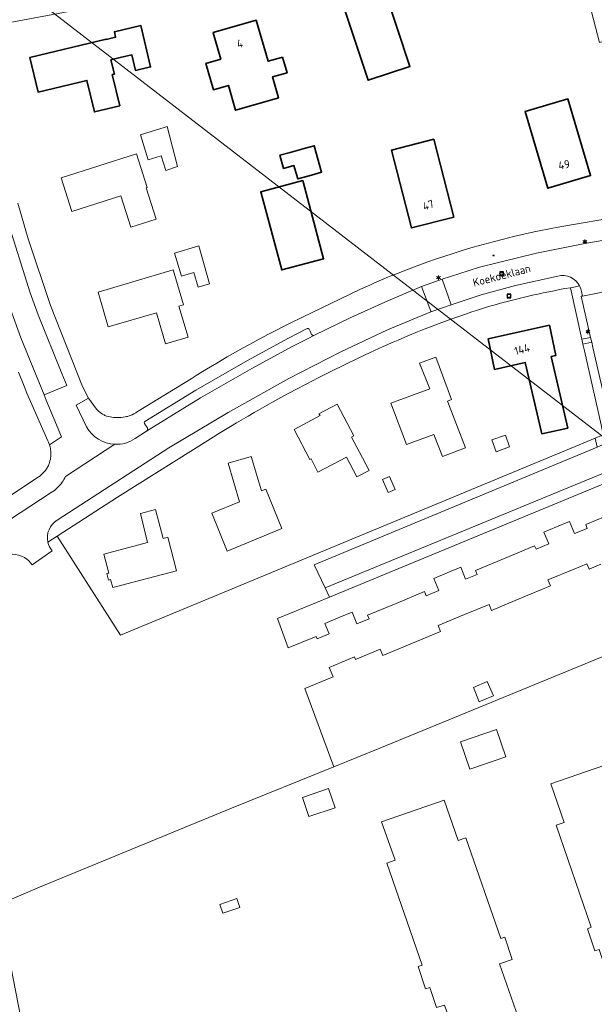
# Model space of a CAD drawing. Header units: metres. Extents: x 140853 to 145288, y 474558 to 480269.
# Tile 5 of 256: x 141748 to 141876, y 475698 to 475918. Entities that reach past the tile are written whole.
import ezdxf
from ezdxf.enums import TextEntityAlignment as Align

# ---------------------------------------------------------------- set-up
doc = ezdxf.new("R2010")
doc.units = ezdxf.units.M
doc.header["$MEASUREMENT"] = 0
for name, color, linetype, lineweight in [('B-WE-GR-BEPLANTING_CULTUUR_HEESTERS-G', 90, 'Continuous', 18), ('B-WE-KL-ET_LS_OV_LICHTMAST-S', 190, 'Continuous', 18), ('B-WE-KL-WATER_BRANDLEIDING_PUT-S', 150, 'Continuous', 18), ('B-WE-OG-BEBOUWING-G', 7, 'Continuous', 35), ('B-WE-OG-BEBOUWING_HUISNUMMER-T18', 10, 'Continuous', 18), ('B-WE-OG-BEBOUWING_STRAATNAAM-T18', 10, 'Continuous', 18), ('B-WE-OG-HULPLIJN-G', 50, 'Continuous', 18), ('B-WE-OG-TERREIN_ERF-G', 7, 'Continuous', 18), ('B-WE-RI-GWA_RIOOLPUT-S', 30, 'Continuous', 18), ('B-WE-VH-VERHARDING_GESLOTEN-G', 7, 'Continuous', 18), ('B-WE-VH-VERHARDING_OPEN-G', 252, 'Continuous', 18), ('B-WE-VH-VERHARDING_TEGEL-G', 252, 'Continuous', 18)]:
    doc.layers.add(name, color=color, linetype=linetype, lineweight=lineweight)
doc.styles.add('NLCS-ISO', font='txt')

# ---------------------------------------------------------------- blocks, each defined once
blk = doc.blocks.new('B-SIE-WEG_LICHTMAST-SO')
at = {"ltscale": 0.1}
for p, q in [((-1.1, 0.6), (-2.2, 1.3)), ((0, 1.3), (0, 2.5)), ((1.1, 0.6), (2.2, 1.3)), ((-1.1, -0.6), (-2.2, -1.3)), ((0, -1.3), (0, -2.5)), ((1.1, -0.6), (2.2, -1.3))]:
    blk.add_line(p, q, dxfattribs=at)
at = {"flags": 128}
for points in [[(-1.2, 0.5), (1.2, 0.5)], [(-1.2, -0.5), (1.2, -0.5)]]:
    blk.add_lwpolyline(points, dxfattribs=at)
at = {"ltscale": 0.1}
blk.add_circle((0, 0), 1.27, dxfattribs=at)
at = {"style": 'NLCS-ISO'}
blk.add_attdef('TYPE', text='', height=1.8, dxfattribs=at).set_placement((0, 2.5), align=Align.BOTTOM_CENTER)
blk = doc.blocks.new('SRI-PUT_INSPECTIE-SO')
at = {"lineweight": -3, "flags": 128}
blk.add_lwpolyline([(-2, -2), (2, -2), (2, 2), (-2, 2)], close=True, dxfattribs=at)
at = {"lineweight": -3, "ltscale": 1.5}
blk.add_circle((0, 0), 2, dxfattribs=at)
at = {"ltscale": 0.1, "style": 'NLCS-ISO'}
blk.add_text('I', height=2.5, dxfattribs=at).set_placement((0, 0), align=Align.MIDDLE_CENTER)
blk = doc.blocks.new('SIE-WEG_STRAATPOT_BRANDKRAAN-SO')
blk.add_ellipse((0, 0), major_axis=(-0.729, 0), ratio=0.685994)
at = {"style": 'NLCS-ISO'}
blk.add_text('BR', height=0.4, dxfattribs=at).set_placement((-0.3, -0.2))

msp = doc.modelspace()

# ---------------------------------------------------------------- linework, layer by layer
at = {"layer": 'B-WE-GR-BEPLANTING_CULTUUR_HEESTERS-G', "ltscale": 0.2, "flags": 128}
msp.add_lwpolyline([(141873.715, 475855.936), (141873.817, 475855.956), (141873.607, 475856.95), (141873.607, 475856.95, 0.0769608), (141873.203, 475858.197), (141873.203, 475858.197), (141872.272, 475858.024), (141871.143, 475857.81), (141873.709, 475846.346), (141875.663, 475846.727), (141873.55, 475855.903), (141873.715, 475855.936)], format="xyb", close=True, dxfattribs=at)
msp.add_lwpolyline([(141876.182, 475844.475), (141875.906, 475845.671), (141873.959, 475845.228), (141874.287, 475843.761), (141877.981, 475827.256), (141878.484, 475825.009), (141876.688, 475824.264), (141877.095, 475822.309), (141879.991, 475823.514), (141880.54, 475823.866), (141880.636, 475824.011), (141880.732, 475824.254), (141880.761, 475824.426), (141880.751, 475824.686), (141880.686, 475824.918), (141876.182, 475844.475)], close=True, dxfattribs=at)
at = {"layer": 'B-WE-OG-BEBOUWING-G', "ltscale": 0.2, "flags": 128}
for points in [[(141829.696, 475924.26), (141820.376, 475921.179), (141826.04, 475904.041), (141835.36, 475907.121), (141829.696, 475924.26)], [(141806.972, 475909.206), (141806.735, 475909.129), (141803.756, 475908.271), (141801.121, 475917.419), (141791.502, 475914.648), (141791.52, 475914.585), (141793.201, 475908.748), (141789.867, 475907.788), (141791.555, 475901.926), (141794.89, 475902.886), (141796.481, 475897.361), (141805.619, 475899.993), (141806.09, 475900.129), (141804.751, 475904.78), (141807.979, 475905.71), (141806.972, 475909.206)], [(141768.711, 475908.616), (141770.798, 475909.101), (141773.372, 475909.699), (141774.18, 475906.22), (141777.535, 475906.999), (141775.395, 475916.214), (141769.466, 475914.837), (141769.751, 475913.611), (141767.631, 475913.101), (141767.607, 475913.199), (141750.602, 475909.105), (141752.458, 475901.395), (141763.342, 475904.015), (141765.033, 475896.993), (141770.655, 475898.347), (141768.982, 475905.296), (141769.481, 475905.416), (141768.711, 475908.616)], [(141870.563, 475899.902), (141861.067, 475897.074), (141866.157, 475879.984), (141875.653, 475882.812), (141870.563, 475899.902)], [(141840.702, 475890.923), (141831.249, 475888.493), (141835.713, 475871.13), (141845.167, 475873.561), (141840.702, 475890.923)], [(141811.797, 475888.837), (141808.695, 475887.972), (141806.395, 475887.331), (141807.214, 475884.389), (141809.515, 475885.03), (141810.346, 475882.046), (141813.448, 475882.911), (141815.674, 475883.531), (141814.023, 475889.457), (141811.797, 475888.837)], [(141811.47, 475881.666), (141802.13, 475879.162), (141806.795, 475861.763), (141816.135, 475864.267), (141811.47, 475881.666)], [(141866.459, 475849.499), (141852.783, 475846.389), (141854.219, 475839.6), (141861.098, 475841.16), (141864.818, 475825.259), (141870.569, 475826.526), (141866.889, 475842.474), (141867.936, 475842.711), (141866.459, 475849.499)]]:
    msp.add_lwpolyline(points, close=True, dxfattribs=at)
at = {"layer": 'B-WE-OG-HULPLIJN-G'}
msp.add_lwpolyline([(141484.938, 478467.493), (142922.898, 478740.923), (143043.789, 479141.528), (143928.198, 479351.369), (144042.725, 479840.999), (144698.079, 479872.794), (144672.627, 478988.916), (144742.617, 478639.181), (145060.75, 478225.858), (145035.298, 477659.922), (145054.388, 476896.862), (144768.066, 476833.275), (144755.342, 477825.251), (143616.428, 477755.303), (142541.14, 475313.514), (141510.39, 476108.367), (141014.104, 476776.044), (140988.652, 477462.798), (141421.313, 477755.303), (141484.938, 478467.493)], close=True, dxfattribs=at)
at = {"layer": 'B-WE-OG-TERREIN_ERF-G', "ltscale": 0.2, "flags": 128}
for points in [[(141782.016, 475923.642), (141740.926, 475915.951)], [(141877.614, 475912.448), (141874.962, 475922.783)], [(141747.946, 475876.638), (141750.231, 475868.739), (141755.247, 475853.843), (141762.377, 475835.803), (141763.689, 475833.205), (141765.5, 475830.76), (141765.631, 475830.614), (141765.908, 475830.337), (141766.204, 475830.081), (141766.36, 475829.962), (141766.519, 475829.848), (141766.85, 475829.639), (141767.195, 475829.454), (141767.373, 475829.371), (141767.736, 475829.226), (141768.133, 475829.099), (141768.516, 475829.008), (141768.905, 475828.946), (141769.297, 475828.911), (141769.494, 475828.905), (141769.691, 475828.906), (141770.06, 475828.927), (141770.286, 475828.914), (141770.737, 475828.91), (141770.963, 475828.918), (141771.413, 475828.957), (141771.86, 475829.024), (141772.161, 475829.086), (141772.379, 475829.141), (141772.809, 475829.272), (141773.229, 475829.43), (141773.435, 475829.519), (141773.839, 475829.716), (141774.229, 475829.939), (141774.418, 475830.06), (141774.756, 475830.298), (141786.583, 475837.502), (141787.725, 475838.218), (141790.021, 475839.632), (141792.332, 475841.021), (141794.657, 475842.386), (141795.826, 475843.059), (141798.173, 475844.386), (141800.4, 475845.614), (141801.595, 475846.261), (141803.995, 475847.537), (141805.201, 475848.165), (141807.621, 475849.401), (141808.836, 475850.01), (141811.276, 475851.208), (141824.318, 475857.475), (141826.4, 475858.412), (141827.445, 475858.87), (141828.494, 475859.322), (141830.599, 475860.206), (141832.715, 475861.064), (141834.841, 475861.894), (141836.978, 475862.698), (141839.125, 475863.475), (141841.282, 475864.224), (141842.919, 475864.773), (141845.004, 475865.451), (141847.233, 475866.147), (141849.471, 475866.815), (141851.717, 475867.456), (141853.97, 475868.069), (141856.231, 475868.653), (141858.499, 475869.21), (141860.774, 475869.739), (141863.055, 475870.24), (141864.198, 475870.48), (141866.488, 475870.939), (141868.783, 475871.369), (141882.715, 475873.768)], [(141728.432, 475799.579), (141752.574, 475815.641), (141752.748, 475815.764), (141752.918, 475815.893), (141753.244, 475816.168), (141753.551, 475816.464), (141753.696, 475816.62), (141753.972, 475816.946), (141754.101, 475817.115), (141754.342, 475817.467), (141754.453, 475817.649), (141754.558, 475817.834), (141754.75, 475818.216), (141754.915, 475818.609), (141754.987, 475818.809), (141755.112, 475819.217), (141755.204, 475819.611), (141755.242, 475819.821), (141755.297, 475820.244), (141755.314, 475820.457), (141755.325, 475820.883), (141755.308, 475821.309), (141755.263, 475821.733), (141755.229, 475821.943), (141755.141, 475822.361), (141755.024, 475822.771), (141754.956, 475822.973), (141754.798, 475823.369), (141754.64, 475823.705), (141749.99, 475834.345), (141749.36, 475835.892), (141748.121, 475838.994)], [(141887.408, 475817.787), (141817.468, 475788.887), (141805.842, 475784.084), (141808.232, 475777.541), (141814.492, 475780.12), (141814.708, 475779.597), (141815.751, 475780.027), (141817.37, 475780.694), (141816.407, 475783.018), (141819.41, 475784.262), (141822.473, 475785.531), (141823.569, 475782.886), (141826.257, 475783.999), (141825.914, 475784.826), (141832.28, 475787.464), (141838.646, 475790.101), (141839.026, 475789.183), (141841.844, 475790.351), (141840.727, 475793.046), (141840.727, 475793.046), (141843.708, 475794.281), (141846.688, 475795.516), (141847.789, 475792.859), (141850.357, 475793.922), (141849.981, 475794.829), (141856.581, 475797.564), (141863.181, 475800.298), (141863.496, 475799.54), (141866.381, 475800.735), (141865.219, 475803.333), (141868.091, 475804.521), (141870.962, 475805.709), (141872.074, 475803.06), (141874.921, 475804.173), (141874.567, 475805.022), (141881.043, 475807.702)], [(141997.894, 475742.597), (141940.166, 475800.665), (141932.539, 475797.557), (141925.129, 475794.538), (141914.762, 475790.314), (141910.098, 475788.402), (141901.58, 475784.995), (141879.908, 475776.272), (141828.697, 475755.192), (141818.425, 475751.052), (141795.564, 475741.839), (141752.786, 475724.235), (141735.686, 475716.936), (141737.239, 475707.559), (141745.852, 475709.21), (141756.22, 475656.218), (141756.871, 475652.89), (141795.727, 475453.413), (141757.777, 475425.506), (141776.913, 475402.935), (141768.676, 475400.943), (141778.238, 475389.929), (142197.683, 475547.189)], [(141877.964, 475796.209), (141875.334, 475795.119), (141874.837, 475796.316), (141871.976, 475795.131), (141866.134, 475792.71), (141866.691, 475791.365), (141860.254, 475788.699), (141853.551, 475785.922), (141853.005, 475787.24), (141847.56, 475784.984), (141841.676, 475782.546), (141842.221, 475781.23), (141835.941, 475778.628), (141829.305, 475775.879), (141828.733, 475777.258), (141823.253, 475774.988), (141823.016, 475775.558), (141817.383, 475773.225), (141818.267, 475771.079), (141811.965, 475768.482), (141818.425, 475751.052), (141828.697, 475755.192), (141879.908, 475776.272)]]:
    msp.add_lwpolyline(points, dxfattribs=at)
for points in [[(141829.696, 475924.26), (141835.36, 475907.121), (141826.04, 475904.041), (141820.376, 475921.179), (141829.696, 475924.26)], [(141789.867, 475907.788), (141793.201, 475908.748), (141791.52, 475914.585), (141791.502, 475914.648), (141801.121, 475917.419), (141803.756, 475908.271), (141806.735, 475909.129), (141806.972, 475909.206), (141807.979, 475905.71), (141804.751, 475904.78), (141806.09, 475900.129), (141805.619, 475899.993), (141796.481, 475897.361), (141794.89, 475902.886), (141791.555, 475901.926), (141789.867, 475907.788)], [(141770.655, 475898.347), (141765.033, 475896.993), (141763.342, 475904.015), (141752.458, 475901.395), (141750.602, 475909.105), (141767.607, 475913.199), (141767.631, 475913.101), (141769.751, 475913.611), (141769.466, 475914.837), (141775.395, 475916.214), (141777.535, 475906.999), (141774.18, 475906.22), (141773.372, 475909.699), (141770.798, 475909.101), (141768.711, 475908.616), (141769.481, 475905.416), (141768.982, 475905.296), (141770.655, 475898.347)], [(141870.563, 475899.902), (141875.653, 475882.812), (141866.157, 475879.984), (141861.067, 475897.074), (141870.563, 475899.902)], [(141782.445, 475889.112), (141782.96, 475887.151), (141783.583, 475884.783), (141780.911, 475883.911), (141779.881, 475887.222), (141777.043, 475886.333), (141775.279, 475891.891), (141777.645, 475892.611), (141780.803, 475893.572), (141781.237, 475893.704), (141782.445, 475889.112)], [(141840.702, 475890.923), (141845.167, 475873.561), (141835.713, 475871.13), (141831.249, 475888.493), (141840.702, 475890.923)], [(141809.515, 475885.03), (141807.214, 475884.389), (141806.395, 475887.331), (141808.695, 475887.972), (141811.797, 475888.837), (141814.023, 475889.457), (141815.674, 475883.531), (141813.448, 475882.911), (141810.346, 475882.046), (141809.515, 475885.03)], [(141776.556, 475880.085), (141778.78, 475873.104), (141773.112, 475871.298), (141770.893, 475878.264), (141759.988, 475874.789), (141757.605, 475882.269), (141774.397, 475887.619), (141776.776, 475880.155), (141776.556, 475880.085)], [(141811.47, 475881.666), (141816.135, 475864.267), (141806.795, 475861.763), (141802.13, 475879.162), (141811.47, 475881.666)], [(141790.698, 475858.709), (141788.187, 475857.955), (141787.19, 475861.209), (141784.468, 475860.384), (141782.917, 475865.478), (141788.304, 475867.119), (141790.698, 475858.709)], [(141783.871, 475853.702), (141785.905, 475846.801), (141780.91, 475845.328), (141778.874, 475852.235), (141768.114, 475849.063), (141765.827, 475856.822), (141782.584, 475861.762), (141784.873, 475853.997), (141783.871, 475853.702)], [(141866.459, 475849.499), (141867.936, 475842.711), (141866.889, 475842.474), (141870.569, 475826.526), (141864.818, 475825.259), (141861.098, 475841.16), (141854.219, 475839.6), (141852.783, 475846.389), (141866.459, 475849.499)], [(141839.776, 475835.248), (141837.542, 475841.019), (141841.117, 475842.335), (141844.643, 475832.894), (141843.756, 475832.547), (141847.763, 475822.126), (141842.641, 475820.17), (141840.729, 475825.143), (141834.641, 475822.881), (141831.097, 475832.058), (141839.776, 475835.248)], [(141809.535, 475826.258), (141815.328, 475829.304), (141815.099, 475829.739), (141819.123, 475831.856), (141822.843, 475824.783), (141822.357, 475824.528), (141824.14, 475821.138), (141826.208, 475817.206), (141826.256, 475817.114), (141823.512, 475815.671), (141821.201, 475820.065), (141814.852, 475816.716), (141813.379, 475819.658), (141813.087, 475819.504), (141809.535, 475826.258)], [(141853.633, 475823.914), (141856.68, 475824.943), (141857.569, 475822.366), (141854.602, 475821.236), (141853.633, 475823.914)], [(141806.787, 475804.167), (141794.655, 475799.091), (141791.202, 475807.572), (141797.407, 475810.095), (141794.865, 475818.733), (141799.951, 475820.215), (141802.309, 475812.549), (141803.27, 475812.935), (141806.787, 475804.167)], [(141830.807, 475815.757), (141832.082, 475812.859), (141830.499, 475812.163), (141829.224, 475815.06), (141830.807, 475815.757)], [(141776.881, 475801.021), (141775.276, 475807.516), (141778.634, 475808.371), (141780.335, 475801.956), (141781.357, 475802.225), (141783.322, 475794.745), (141769.102, 475791.007), (141768.64, 475792.765), (141768.169, 475792.641), (141767.782, 475794.115), (141768.253, 475794.239), (141767.144, 475798.462), (141776.881, 475801.021)], [(141852.602, 475770.038), (141853.988, 475766.852), (141853.639, 475766.709), (141851.1, 475765.667), (141850.827, 475765.555), (141849.53, 475768.716), (141852.602, 475770.038)], [(141856.738, 475753.253), (141848.76, 475750.543), (141846.68, 475756.664), (141854.658, 475759.375), (141856.738, 475753.253)], [(141893.352, 475721.265), (141894.24, 475721.558), (141895.926, 475716.571), (141893.091, 475715.625), (141896.416, 475706.136), (141882.537, 475701.526), (141880.808, 475706.417), (141879.026, 475705.887), (141877.554, 475710.333), (141876.594, 475710.064), (141874.936, 475714.982), (141875.814, 475715.323), (141867.951, 475738.045), (141869.783, 475738.683), (141866.801, 475747.245), (141880.743, 475752.101), (141883.888, 475743.072), (141885.598, 475743.65), (141893.352, 475721.265)], [(141818.699, 475741.94), (141812.85, 475739.961), (141811.403, 475744.239), (141817.251, 475746.218), (141818.699, 475741.94)], [(141846.203, 475689.125), (141843.074, 475697.974), (141841.292, 475697.444), (141839.82, 475701.89), (141838.86, 475701.621), (141837.202, 475706.539), (141838.081, 475706.88), (141830.217, 475729.602), (141832.049, 475730.24), (141829.067, 475738.802), (141843.009, 475743.658), (141846.154, 475734.629), (141847.864, 475735.207), (141855.618, 475712.822), (141856.506, 475713.115), (141858.193, 475708.128), (141855.358, 475707.182), (141860.025, 475693.817), (141846.203, 475689.125)], [(141797.443, 475719.743), (141793.63, 475718.448), (141792.962, 475720.417), (141796.775, 475721.711), (141797.443, 475719.743)]]:
    msp.add_lwpolyline(points, close=True, dxfattribs=at)
msp.add_lwpolyline([(141877.981, 475827.256), (141874.287, 475843.761), (141873.959, 475845.228), (141873.709, 475846.346), (141871.143, 475857.81), (141871.142, 475857.814), (141871.142, 475857.814, 0.0302892), (141852.026, 475853.325), (141852.026, 475853.325), (141850.253, 475852.764), (141849.141, 475852.402), (141846.922, 475851.658), (141844.713, 475850.887), (141842.514, 475850.088), (141840.324, 475849.263), (141838.145, 475848.41), (141837.06, 475847.974), (141834.897, 475847.081), (141832.745, 475846.162), (141831.673, 475845.693), (141829.441, 475844.693), (141826.539, 475843.365), (141823.65, 475842.011), (141820.773, 475840.631), (141817.909, 475839.225), (141815.058, 475837.793), (141812.219, 475836.335), (141809.945, 475835.14), (141807.266, 475833.697), (141804.601, 475832.227), (141801.95, 475830.733), (141800.629, 475829.977), (141799.313, 475829.214), (141796.69, 475827.67), (141795.385, 475826.888), (141792.784, 475825.307), (141791.49, 475824.507), (141770.136, 475811.108), (141756.715, 475802.445), (141770.866, 475780.378), (141873.09, 475822.772), (141873.09, 475822.772), (141876.688, 475824.264)], format="xyb", dxfattribs=at)
at = {"layer": 'B-WE-VH-VERHARDING_GESLOTEN-G', "ltscale": 0.2, "flags": 128}
for points in [[(141725.98, 475935.383), (141731.712, 475906.232), (141734.213, 475895.033), (141736.557, 475885.384), (141736.557, 475885.384, 0.0224659), (141744.888, 475856.943), (141744.888, 475856.943), (141748.615, 475846.611), (141753.793, 475833.967), (141758.894, 475836.056), (141757.743, 475838.71), (141752.481, 475851.796), (141750.732, 475856.678), (141745.409, 475873.474), (141745.409, 475873.474), (141741.848, 475887.225), (141736.55, 475910.48), (141735.069, 475916.979), (141733.547, 475925.073)], [(141888.999, 475870.187), (141874.404, 475867.68), (141863.605, 475865.531), (141850.914, 475862.386), (141846.286, 475860.937), (141842.527, 475859.729), (141844.525, 475854.229), (141844.602, 475854.018), (141851.247, 475856.209), (141858.93, 475858.332), (141868.326, 475860.417), (141868.326, 475860.417, -0.3521861), (141873.203, 475858.197), (141873.203, 475858.197, -0.0769608), (141873.607, 475856.95), (141873.607, 475856.95), (141873.817, 475855.956), (141879.018, 475856.994)], [(141743.949, 475797.628, -0.2792648), (141749.442, 475797.674), (141749.442, 475797.674, -0.1106368), (141751.133, 475796.075), (141751.133, 475796.075), (141755.594, 475799.187), (141755.594, 475799.187, -0.1196981), (141754.641, 475801.104), (141754.641, 475801.104), (141754.636, 475801.123), (141754.632, 475801.143), (141754.632, 475801.143, -0.3205877), (141756.717, 475805.988), (141756.717, 475805.988), (141769.801, 475814.511), (141781.636, 475822.106), (141794.811, 475830.009), (141808.358, 475837.6), (141819.985, 475843.528), (141830.358, 475848.413), (141840.056, 475852.404), (141840.001, 475852.552), (141837.96, 475858.049), (141830.415, 475854.899), (141822.192, 475851.169), (141814.09, 475847.213), (141812.511, 475846.453), (141809.273, 475844.765), (141800.141, 475839.829), (141788.676, 475833.245), (141777.235, 475826.232), (141776.661, 475825.847), (141774.143, 475824.199), (141774.143, 475824.199, -0.1594357), (141769.57, 475822.928), (141769.57, 475822.928), (141758.586, 475815.784), (141758.586, 475815.784, -0.0423169), (141757.824, 475814.464), (141757.824, 475814.464, -0.1019293), (141755.414, 475812.175), (141755.414, 475812.175), (141750.588, 475809.029), (141723.609, 475791.443)]]:
    msp.add_lwpolyline(points, format="xyb", dxfattribs=at)
at = {"layer": 'B-WE-VH-VERHARDING_OPEN-G', "ltscale": 0.2, "flags": 128}
for points in [[(141838.446, 475934.204), (141837.268, 475939.496), (141818.492, 475935.937), (141818.483, 475935.935), (141807.535, 475933.989), (141781.009, 475929.018), (141740.103, 475921.354), (141740.103, 475921.354, -0.408814), (141733.547, 475925.073), (141733.547, 475925.073), (141735.069, 475916.979), (141736.55, 475910.48), (141736.55, 475910.48, -0.3743512), (141740.926, 475915.951), (141740.926, 475915.951), (141782.016, 475923.642), (141838.446, 475934.204)], [(141852.026, 475853.325, -0.0302892), (141871.142, 475857.814), (141871.142, 475857.814), (141871.143, 475857.81), (141872.272, 475858.024), (141873.203, 475858.197), (141873.203, 475858.197, 0.3521861), (141868.326, 475860.417), (141868.326, 475860.417), (141858.93, 475858.332), (141851.247, 475856.209), (141844.602, 475854.018), (141840.056, 475852.404), (141830.358, 475848.413), (141819.985, 475843.528), (141808.358, 475837.6), (141794.811, 475830.009), (141781.636, 475822.106), (141769.801, 475814.511), (141756.717, 475805.988), (141756.717, 475805.988, 0.3205877), (141754.632, 475801.143), (141754.632, 475801.143), (141756.715, 475802.445), (141770.136, 475811.108), (141791.49, 475824.507), (141792.784, 475825.307), (141795.385, 475826.888), (141796.69, 475827.67), (141799.313, 475829.214), (141800.629, 475829.977), (141801.95, 475830.733), (141804.601, 475832.227), (141807.266, 475833.697), (141809.945, 475835.14), (141812.219, 475836.335), (141815.058, 475837.793), (141817.909, 475839.225), (141820.773, 475840.631), (141823.65, 475842.011), (141826.539, 475843.365), (141829.441, 475844.693), (141831.673, 475845.693), (141832.745, 475846.162), (141834.897, 475847.081), (141837.06, 475847.974), (141838.145, 475848.41), (141840.324, 475849.263), (141842.514, 475850.088), (141844.713, 475850.887), (141846.922, 475851.658), (141849.141, 475852.402), (141850.253, 475852.764), (141852.026, 475853.325)]]:
    msp.add_lwpolyline(points, format="xyb", close=True, dxfattribs=at)
for points in [[(141874.962, 475922.783), (141877.614, 475912.448), (141882.41, 475913.869), (141884.819, 475912.027), (141891.041, 475884.022), (141892.526, 475875.97), (141892.029, 475875.217), (141898.229, 475875.893), (141897.525, 475876.891), (141896.294, 475884.043), (141910.733, 475888.306), (141910.358, 475889.637), (141902.83, 475887.435), (141900.044, 475896.958), (141897.559, 475896.231), (141896.771, 475898.923), (141899.275, 475899.656), (141894.593, 475915.658), (141894.593, 475915.658), (141892.069, 475914.919), (141891.262, 475917.677)], [(141748.121, 475838.994), (141749.36, 475835.892), (141749.99, 475834.345), (141754.64, 475823.705), (141754.798, 475823.369), (141754.956, 475822.973), (141755.024, 475822.771), (141757.662, 475824.583), (141754.289, 475832.755), (141753.793, 475833.967), (141748.615, 475846.611), (141744.888, 475856.943)], [(141879.018, 475856.994), (141873.817, 475855.956), (141873.715, 475855.936), (141873.55, 475855.903), (141875.663, 475846.727), (141875.906, 475845.671), (141876.182, 475844.475), (141880.686, 475824.918)], [(141877.095, 475822.309), (141873.527, 475820.825), (141814.036, 475796.077), (141816.485, 475790.946), (141885.765, 475819.438)]]:
    msp.add_lwpolyline(points, dxfattribs=at)
msp.add_lwpolyline([(141882.715, 475873.768), (141868.783, 475871.369), (141866.488, 475870.939), (141864.198, 475870.48), (141863.055, 475870.24), (141860.774, 475869.739), (141858.499, 475869.21), (141856.231, 475868.653), (141853.97, 475868.069), (141851.717, 475867.456), (141849.471, 475866.815), (141847.233, 475866.147), (141845.004, 475865.451), (141842.919, 475864.773), (141841.282, 475864.224), (141839.125, 475863.475), (141836.978, 475862.698), (141834.841, 475861.894), (141832.715, 475861.064), (141830.599, 475860.206), (141828.494, 475859.322), (141827.445, 475858.87), (141826.4, 475858.412), (141824.318, 475857.475), (141811.276, 475851.208), (141808.836, 475850.01), (141807.621, 475849.401), (141805.201, 475848.165), (141803.995, 475847.537), (141801.595, 475846.261), (141800.4, 475845.614), (141798.173, 475844.386), (141795.826, 475843.059), (141794.657, 475842.386), (141792.332, 475841.021), (141790.021, 475839.632), (141787.725, 475838.218), (141786.583, 475837.502), (141774.756, 475830.298), (141774.418, 475830.06), (141774.229, 475829.939), (141773.839, 475829.716), (141773.435, 475829.519), (141773.229, 475829.43), (141772.809, 475829.272), (141772.379, 475829.141), (141772.161, 475829.086), (141771.86, 475829.024), (141771.413, 475828.957), (141770.963, 475828.918), (141770.737, 475828.91), (141770.286, 475828.914), (141770.06, 475828.927), (141769.691, 475828.906), (141769.494, 475828.905), (141769.297, 475828.911), (141768.905, 475828.946), (141768.516, 475829.008), (141768.133, 475829.099), (141767.736, 475829.226), (141767.373, 475829.371), (141767.195, 475829.454), (141766.85, 475829.639), (141766.519, 475829.848), (141766.36, 475829.962), (141766.204, 475830.081), (141765.908, 475830.337), (141765.631, 475830.614), (141765.5, 475830.76), (141763.689, 475833.205), (141760.971, 475831.618), (141763.257, 475826.839), (141763.257, 475826.839, 0.2599664), (141769.57, 475822.928), (141769.57, 475822.928, 0.1594357), (141774.143, 475824.199), (141774.143, 475824.199), (141776.661, 475825.847), (141776.661, 475825.847, 0.3441065), (141776.827, 475826.556), (141776.827, 475826.556), (141776.439, 475827.179), (141776.204, 475827.556), (141776.204, 475827.556, -0.4807995), (141776.291, 475828.007), (141776.291, 475828.007), (141787.642, 475834.985), (141799.156, 475841.597), (141808.324, 475846.552), (141812.428, 475848.692), (141812.428, 475848.692, -0.3793414), (141812.887, 475848.548), (141812.887, 475848.548), (141813.114, 475848.095), (141813.45, 475847.424), (141813.45, 475847.424, 0.2073157), (141813.714, 475847.191), (141813.714, 475847.191, 0.1755534), (141814.09, 475847.213), (141814.09, 475847.213), (141822.192, 475851.169), (141830.415, 475854.899), (141837.96, 475858.049), (141842.527, 475859.729), (141842.527, 475859.729), (141846.286, 475860.937), (141850.914, 475862.386), (141863.605, 475865.531), (141874.404, 475867.68), (141888.999, 475870.187)], format="xyb", dxfattribs=at)
for points in [[(141842.527, 475859.729), (141837.96, 475858.049), (141840.001, 475852.552), (141840.056, 475852.404), (141844.602, 475854.018), (141844.525, 475854.229), (141842.527, 475859.729)], [(141887.408, 475817.787), (141886.586, 475819.776), (141885.765, 475819.438), (141816.485, 475790.946), (141817.468, 475788.887), (141887.408, 475817.787)]]:
    msp.add_lwpolyline(points, close=True, dxfattribs=at)
at = {"layer": 'B-WE-VH-VERHARDING_TEGEL-G', "ltscale": 0.2, "flags": 128}
msp.add_lwpolyline([(141875.663, 475846.727), (141873.709, 475846.346), (141873.959, 475845.228), (141875.906, 475845.671), (141875.663, 475846.727)], close=True, dxfattribs=at)

# ---------------------------------------------------------------- block references
at = {"layer": 'B-WE-KL-ET_LS_OV_LICHTMAST-S', "xscale": 0.2, "yscale": 0.2, "zscale": 0.2}
for p in [(141874.395, 475868.059), (141841.742, 475860.06), (141875.073, 475847.994)]:
    msp.add_blockref('B-SIE-WEG_LICHTMAST-SO', p, dxfattribs=at)
at = {"layer": 'B-WE-KL-WATER_BRANDLEIDING_PUT-S', "xscale": 0.2, "yscale": 0.2, "zscale": 0.2}
msp.add_blockref('SIE-WEG_STRAATPOT_BRANDKRAAN-SO', (141854, 475865), dxfattribs=at)
at = {"layer": 'B-WE-RI-GWA_RIOOLPUT-S', "xscale": 0.2, "yscale": 0.2, "zscale": 0.2}
for p in [(141855.84, 475860.95), (141857.464, 475855.982)]:
    msp.add_blockref('SRI-PUT_INSPECTIE-SO', p, dxfattribs=at)

# ---------------------------------------------------------------- texts
at = {"layer": 'B-WE-OG-BEBOUWING_HUISNUMMER-T18', "style": 'NLCS-ISO'}
for s, rotation, p in [('4', 10.6, (141797.445, 475912.198)), ('49', 9.9, (141869.745, 475885.226)), ('47', 18.6, (141839.461, 475876.224)), ('144', 15.3, (141860.379, 475844.082))]:
    msp.add_text(s, height=1.8, rotation=rotation, dxfattribs=at).set_placement(p, align=Align.MIDDLE_CENTER)
at = {"layer": 'B-WE-OG-BEBOUWING_STRAATNAAM-T18', "style": 'NLCS-ISO'}
msp.add_text('Koekoeklaan', height=1.8, rotation=14.7, dxfattribs=at).set_placement((141855.827, 475860.55), align=Align.MIDDLE_CENTER)

doc.saveas('drawing.dxf')
